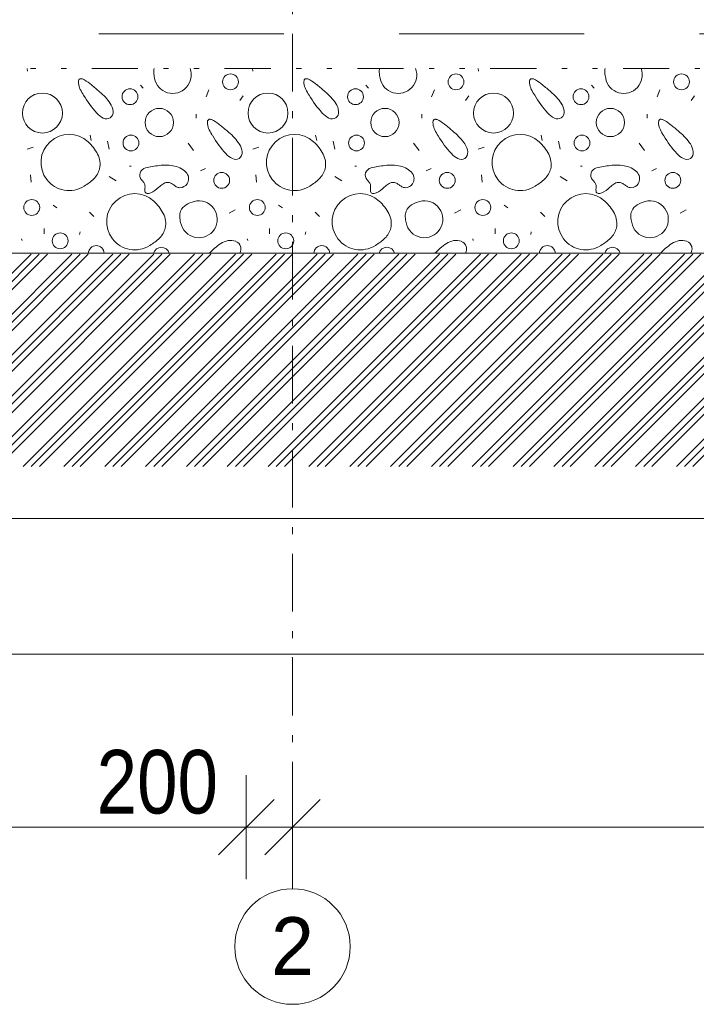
# Model space of a CAD drawing. Header units: millimetres. Extents: x -479461597 to -478645968, y -1101060132 to -1100898045.
# Tile 83 of 145: x -479008766 to -479005837, y -1101059971 to -1101055710. Entities that reach past the tile are written whole.
import ezdxf
from ezdxf.enums import TextEntityAlignment as Align

# ---------------------------------------------------------------- set-up
doc = ezdxf.new("R2010")
doc.units = ezdxf.units.MM
doc.header["$MEASUREMENT"] = 0
for name, pattern in [('Wipeout_Contour', [1000, 0, -1000]), ('Čerchovaná M', [450, 250, -85, 30, -85]), ('Čerchovaná se dvěma tečkami', [575, 200, -110, 22.5, -110, 22.5, -110]), ('Čárkovaná L', [1300, 800, -500])]:
    doc.linetypes.add(name, pattern=pattern)
for name, color, linetype in [('Bourané_2D prvky - vyplně', 7, 'Continuous'), ('Konstrukční síť', 7, 'Continuous'), ('Kóty - SP', 7, 'Continuous')]:
    doc.layers.add(name, color=color, linetype=linetype)
for name, color, linetype, lineweight, true_color in [('Bourané_2D prvky - vyplně_Pero_č.__40', 7, 'Continuous', 13, 0xc9ca94), ('Bourané_Konstrukce - základy výkop_Pero_č.__109', 7, 'Continuous', 13, 0x6da3d7), ('Konstrukční síť_Pero_č.__81', 7, 'Continuous', 13, 0xa8a8a8), ('Kóty - SP_Pero_č.__25', 7, 'Continuous', 13, 0x1a4f6e), ('Kóty - SP_Pero_č.__45', 7, 'Continuous', 13, 0x1a4f6e), ('Kóty - SP_Pero_č.__85', 7, 'Continuous', 13, 0x1a4f6e), ('Situace - terén HTU_Pero_č.__186', 7, 'Continuous', 20, 0x7b0011)]:
    doc.layers.add(name, color=color, linetype=linetype, lineweight=lineweight, true_color=true_color)
doc.layers.add('Konstrukce - základy podsyp_Pero_č.__96', color=124, linetype='Continuous', lineweight=13)
doc.layers.add('Konstrukční síť_Pero_č.__183', color=7, linetype='Continuous', lineweight=20)
doc.styles.add('GENERATED_STYLE_5', font='txt')
doc.styles.add('GENERATED_STYLE_7', font='txt')
doc.dimstyles.new('GENERATED_STYLE__1', dxfattribs={"dimtxt": 275, "dimasz": 228, "dimexe": 0.18, "dimexo": 400, "dimgap": 0.09, "dimtad": 1, "dimtih": 1, "dimtoh": 1, "dimdec": 0, "dimzin": 0, "dimdsep": 46, "dimtxsty": 'GENERATED_STYLE_5', "dimblk": 'ARROWHEAD_6', "dimblk1": 'ARROWHEAD_6', "dimblk2": 'ARROWHEAD_6', "dimcen": 0.09, "dimclrd": 256, "dimclre": 256, "dimclrt": 256, "dimazin": 0, "dimtfac": 1, "dimtdec": 4, "dimtmove": 0, "dimatfit": 3, "dimfxl": 1, "dimtolj": 1, "dimtzin": 0, "dimarcsym": 0})
doc.dimstyles.new('GENERATED_STYLE__5', dxfattribs={"dimtxt": 275, "dimasz": 228, "dimexe": 0.18, "dimexo": 0.0625, "dimgap": 0.09, "dimtad": 1, "dimtih": 1, "dimtoh": 1, "dimdec": 0, "dimzin": 0, "dimdsep": 46, "dimtxsty": 'GENERATED_STYLE_5', "dimblk": 'ARROWHEAD_6', "dimblk1": 'ARROWHEAD_6', "dimblk2": 'ARROWHEAD_6', "dimcen": 0.09, "dimclrd": 256, "dimclre": 256, "dimclrt": 256, "dimazin": 0, "dimtfac": 1, "dimtdec": 4, "dimtmove": 0, "dimatfit": 3, "dimfxl": 1, "dimtolj": 1, "dimtzin": 0, "dimarcsym": 0})

# ---------------------------------------------------------------- blocks, each defined once
blk = doc.blocks.new('*X114', base_point=(-479016584.6, -1101055471.5))
at = {"layer": 'Bourané_2D prvky - vyplně_Pero_č.__40', "color": 9, "linetype": 'Continuous', "lineweight": 13, "true_color": 0xc9ca94}
for p, q in [((-479008732.2, -1101055933.3), (-479008733.7, -1101055921.5)), ((-479007755.9, -1101055933.3), (-479007757.4, -1101055921.5)), ((-479006779.6, -1101055933.3), (-479006781.1, -1101055921.5)), ((-479008243, -1101055994.2), (-479008231.2, -1101056006)), ((-479007946.9, -1101056013.1), (-479007958.8, -1101056043.9)), ((-479007266.7, -1101055994.2), (-479007254.9, -1101056006)), ((-479006970.6, -1101056013.1), (-479006982.5, -1101056043.9)), ((-479006290.4, -1101055994.2), (-479006278.5, -1101056006)), ((-479005994.3, -1101056013.1), (-479006006.1, -1101056043.9)), ((-479007811.9, -1101056060.5), (-479007797.7, -1101056039.2)), ((-479006835.6, -1101056060.5), (-479006821.4, -1101056039.2)), ((-479005859.3, -1101056060.5), (-479005845.1, -1101056039.2)), ((-479008001.4, -1101056119.7), (-479008001.4, -1101056136.3)), ((-479007025.1, -1101056119.7), (-479007025.1, -1101056136.3)), ((-479006048.8, -1101056119.7), (-479006048.8, -1101056136.3)), ((-479008460.9, -1101056209.7), (-479008456.2, -1101056233.4)), ((-479008385.1, -1101056235.8), (-479008378, -1101056271.3)), ((-479007484.6, -1101056209.7), (-479007479.9, -1101056233.4)), ((-479007408.8, -1101056235.8), (-479007401.7, -1101056271.3)), ((-479006508.3, -1101056209.7), (-479006503.6, -1101056233.4)), ((-479006432.5, -1101056235.8), (-479006425.4, -1101056271.3)), ((-479008707.3, -1101056261.8), (-479008733.3, -1101056271.3)), ((-479008013.3, -1101056276), (-479008036.9, -1101056245.2)), ((-479007730.9, -1101056261.8), (-479007757, -1101056271.3)), ((-479007036.9, -1101056276), (-479007060.6, -1101056245.2)), ((-479006754.6, -1101056261.8), (-479006780.7, -1101056271.3)), ((-479006060.6, -1101056276), (-479006084.3, -1101056245.2)), ((-479008290.4, -1101056344.7), (-479008283.3, -1101056344.7)), ((-479007982.5, -1101056363.7), (-479007961.2, -1101056354.2)), ((-479007314.1, -1101056344.7), (-479007307, -1101056344.7)), ((-479007006.2, -1101056363.7), (-479006984.8, -1101056354.2)), ((-479006337.7, -1101056344.7), (-479006330.6, -1101056344.7)), ((-479006029.8, -1101056363.7), (-479006008.5, -1101056354.2)), ((-479008718.9, -1101056382.3), (-479008716.5, -1101056413.1)), ((-479008378.3, -1101056389.1), (-479008347.5, -1101056408)), ((-479007742.6, -1101056382.3), (-479007740.2, -1101056413.1)), ((-479007402, -1101056389.1), (-479007371.2, -1101056408)), ((-479006766.2, -1101056382.3), (-479006763.9, -1101056413.1)), ((-479006425.7, -1101056389.1), (-479006394.9, -1101056408)), ((-479008621.3, -1101056513.4), (-479008604.6, -1101056524.1)), ((-479007832.8, -1101056533.7), (-479007858.9, -1101056547.9)), ((-479007645, -1101056513.4), (-479007628.2, -1101056524.1)), ((-479006856.5, -1101056533.7), (-479006882.6, -1101056547.9)), ((-479006668.7, -1101056513.4), (-479006651.9, -1101056524.1)), ((-479005880.2, -1101056533.7), (-479005906.3, -1101056547.9)), ((-479008463.3, -1101056542.8), (-479008444.3, -1101056561.7)), ((-479007487, -1101056542.8), (-479007468, -1101056561.7)), ((-479006510.7, -1101056542.8), (-479006491.7, -1101056561.7)), ((-479008659.9, -1101056637.5), (-479008659.9, -1101056613.8)), ((-479007683.6, -1101056637.5), (-479007683.6, -1101056613.8)), ((-479006707.2, -1101056637.5), (-479006707.2, -1101056613.8)), ((-479008754.6, -1101056666), (-479008757, -1101056658.9)), ((-479008505.9, -1101056639.9), (-479008503.6, -1101056628.1)), ((-479007778.3, -1101056666), (-479007780.7, -1101056658.9)), ((-479007529.6, -1101056639.9), (-479007527.2, -1101056628.1)), ((-479006802, -1101056666), (-479006804.4, -1101056658.9)), ((-479006553.3, -1101056639.9), (-479006550.9, -1101056628.1))]:
    blk.add_line(p, q, dxfattribs=at)
for centre, radius in [((-479007853.2, -1101055979.2), 34.3), ((-479006876.9, -1101055979.2), 34.3), ((-479005900.6, -1101055979.2), 34.3), ((-479008288.2, -1101056043.7), 34.3), ((-479007311.9, -1101056043.7), 34.3), ((-479006335.6, -1101056043.7), 34.3), ((-479008667.1, -1101056114.2), 86.5), ((-479007690.7, -1101056114.2), 86.5), ((-479006714.4, -1101056114.2), 86.5), ((-479008161.1, -1101056155.2), 61.2), ((-479007184.7, -1101056155.2), 61.2), ((-479006208.4, -1101056155.2), 61.2), ((-479008284, -1101056244), 34.3), ((-479007307.7, -1101056244), 34.3), ((-479006331.4, -1101056244), 34.3), ((-479007891, -1101056405.7), 34.3), ((-479006914.7, -1101056405.7), 34.3), ((-479005938.4, -1101056405.7), 34.3), ((-479008713.3, -1101056523.1), 34.3), ((-479007737, -1101056523.1), 34.3), ((-479006760.6, -1101056523.1), 34.3), ((-479008590.1, -1101056667.4), 34.3), ((-479007613.8, -1101056667.4), 34.3), ((-479006637.5, -1101056667.4), 34.3)]:
    blk.add_circle(centre, radius, dxfattribs=at)
for centre, radius, start, end in [((-479008125, -1101055935.3), 60.4, 166.8265, 183.2347), ((-479008045.5, -1101055930.8), 140, 183.2095, 193.7302), ((-479008102.9, -1101055949.6), 79.9, 190.4282, 20.57), ((-479007148.7, -1101055935.3), 60.4, 166.8265, 183.2347), ((-479007069.2, -1101055930.8), 140, 183.2095, 193.7302), ((-479007126.6, -1101055949.6), 79.9, 190.4282, 20.57), ((-479006172.4, -1101055935.3), 60.4, 166.8265, 183.2347), ((-479006092.9, -1101055930.8), 140, 183.2095, 193.7302), ((-479006150.3, -1101055949.6), 79.9, 190.4282, 20.57), ((-479008476.4, -1101055981), 35.1, 166.9916, 187.7906), ((-479008498.5, -1101055976.1), 12.4, 144.5812, 165.7924), ((-479008502.1, -1101055973.7), 8.15, 116.4425, 143.7464), ((-479008501.6, -1101055975.3), 9.77, 91.5878, 115.1953), ((-479008501.3, -1101055983.4), 17.9, 76.2622, 91.634), ((-479008508.9, -1101056011.8), 47.3, 60.0923, 75.5611), ((-479008586.5, -1101056147.8), 203.9, 49.777, 60.2392), ((-479007500.1, -1101055981), 35.1, 166.9916, 187.7906), ((-479007522.2, -1101055976.1), 12.4, 144.5812, 165.7924), ((-479007525.8, -1101055973.7), 8.15, 116.4425, 143.7464), ((-479007525.2, -1101055975.3), 9.77, 91.5878, 115.1953), ((-479007525, -1101055983.4), 17.9, 76.2622, 91.634), ((-479007532.5, -1101056011.8), 47.3, 60.0923, 75.5611), ((-479007610.2, -1101056147.8), 203.9, 49.777, 60.2392), ((-479006523.8, -1101055981), 35.1, 166.9916, 187.7906), ((-479006545.9, -1101055976.1), 12.4, 144.5812, 165.7924), ((-479006549.4, -1101055973.7), 8.15, 116.4425, 143.7464), ((-479006548.9, -1101055975.3), 9.77, 91.5878, 115.1953), ((-479006548.7, -1101055983.4), 17.9, 76.2622, 91.634), ((-479006556.2, -1101056011.8), 47.3, 60.0923, 75.5611), ((-479006633.9, -1101056147.8), 203.9, 49.777, 60.2392), ((-479008431.6, -1101055976.7), 80.1, 186.4296, 206.157), ((-479008297.2, -1101055910), 230.1, 206.3304, 213.6244), ((-479009042.1, -1101056713.5), 930.2, 47.9748, 50.8493), ((-479008560.6, -1101056198), 225.2, 33.8343, 51.1866), ((-479007455.3, -1101055976.7), 80.1, 186.4296, 206.157), ((-479007320.9, -1101055910), 230.1, 206.3304, 213.6244), ((-479008065.8, -1101056713.5), 930.2, 47.9748, 50.8493), ((-479007584.2, -1101056198), 225.2, 33.8343, 51.1866), ((-479006478.9, -1101055976.7), 80.1, 186.4296, 206.157), ((-479006344.6, -1101055910), 230.1, 206.3304, 213.6244), ((-479007089.5, -1101056713.5), 930.2, 47.9748, 50.8493), ((-479006607.9, -1101056198), 225.2, 33.8343, 51.1866), ((-479008100.3, -1101055809.4), 450.4, 210.4057, 222.5965), ((-479007124, -1101055809.4), 450.4, 210.4057, 222.5965), ((-479006147.7, -1101055809.4), 450.4, 210.4057, 222.5965), ((-479008440.4, -1101056116), 79.8, 6.3813, 32.9796), ((-479008390.9, -1101056110.7), 30, 305.4921, 6.9034), ((-479007464.1, -1101056116), 79.8, 6.3813, 32.9796), ((-479007414.6, -1101056110.7), 30, 305.4921, 6.9034), ((-479006487.8, -1101056116), 79.8, 6.3813, 32.9796), ((-479006438.3, -1101056110.7), 30, 305.4921, 6.9034), ((-479008358.5, -1101056047.4), 99.3, 222.3712, 243.0633), ((-479008389.2, -1101056108.2), 31.2, 242.6052, 300.2402), ((-479007917.8, -1101056156.5), 35.1, 166.9916, 187.7906), ((-479007939.9, -1101056151.7), 12.4, 144.5812, 165.7924), ((-479007943.5, -1101056149.3), 8.15, 116.4425, 143.7464), ((-479007942.9, -1101056150.8), 9.77, 91.5878, 115.1953), ((-479007942.7, -1101056158.9), 17.9, 76.2622, 91.634), ((-479007950.2, -1101056187.3), 47.3, 60.0923, 75.5611), ((-479008027.9, -1101056323.4), 203.9, 49.777, 60.2392), ((-479007382.2, -1101056047.4), 99.3, 222.3712, 243.0633), ((-479007412.9, -1101056108.2), 31.2, 242.6052, 300.2402), ((-479006941.4, -1101056156.5), 35.1, 166.9916, 187.7906), ((-479006963.6, -1101056151.7), 12.4, 144.5812, 165.7924), ((-479006967.1, -1101056149.3), 8.15, 116.4425, 143.7464), ((-479006966.6, -1101056150.8), 9.77, 91.5878, 115.1953), ((-479006966.4, -1101056158.9), 17.9, 76.2622, 91.634), ((-479006973.9, -1101056187.3), 47.3, 60.0923, 75.5611), ((-479007051.6, -1101056323.4), 203.9, 49.777, 60.2392), ((-479006405.9, -1101056047.4), 99.3, 222.3712, 243.0633), ((-479006436.6, -1101056108.2), 31.2, 242.6052, 300.2402), ((-479005965.1, -1101056156.5), 35.1, 166.9916, 187.7906), ((-479005987.3, -1101056151.7), 12.4, 144.5812, 165.7924), ((-479005990.8, -1101056149.3), 8.15, 116.4425, 143.7464), ((-479005990.3, -1101056150.8), 9.77, 91.5878, 115.1953), ((-479005990.1, -1101056158.9), 17.9, 76.2622, 91.634), ((-479005997.6, -1101056187.3), 47.3, 60.0923, 75.5611), ((-479006075.2, -1101056323.4), 203.9, 49.777, 60.2392), ((-479007873, -1101056152.3), 80.1, 186.4296, 206.157), ((-479007738.6, -1101056085.5), 230.1, 206.3304, 213.6244), ((-479008483.5, -1101056889), 930.2, 47.9748, 50.8493), ((-479006896.6, -1101056152.3), 80.1, 186.4296, 206.157), ((-479006762.2, -1101056085.5), 230.1, 206.3304, 213.6244), ((-479007507.2, -1101056889), 930.2, 47.9748, 50.8493), ((-479005920.3, -1101056152.3), 80.1, 186.4296, 206.157), ((-479005785.9, -1101056085.5), 230.1, 206.3304, 213.6244), ((-479006530.9, -1101056889), 930.2, 47.9748, 50.8493), ((-479008551.9, -1101056328), 121.6, 47.4454, 302.6151), ((-479007541.7, -1101055985), 450.4, 210.4057, 222.5965), ((-479008001.9, -1101056373.5), 225.2, 33.8343, 51.1866), ((-479007575.6, -1101056328), 121.6, 47.4454, 302.6151), ((-479006565.4, -1101055985), 450.4, 210.4057, 222.5965), ((-479007025.6, -1101056373.5), 225.2, 33.8343, 51.1866), ((-479006599.2, -1101056328), 121.6, 47.4454, 302.6151), ((-479005589.1, -1101055985), 450.4, 210.4057, 222.5965), ((-479006049.3, -1101056373.5), 225.2, 33.8343, 51.1866), ((-479008606, -1101056386), 201, 27.7394, 47.2569), ((-479007881.8, -1101056291.6), 79.8, 6.3813, 32.9796), ((-479007629.7, -1101056386), 201, 27.7394, 47.2569), ((-479006905.5, -1101056291.6), 79.8, 6.3813, 32.9796), ((-479006653.4, -1101056386), 201, 27.7394, 47.2569), ((-479005929.2, -1101056291.6), 79.8, 6.3813, 32.9796), ((-479008510, -1101056335.7), 92.5, 347.7666, 27.8507), ((-479007799.9, -1101056222.9), 99.3, 222.3712, 243.0633), ((-479007830.6, -1101056283.8), 31.2, 242.6052, 300.2402), ((-479007832.3, -1101056286.3), 30, 305.4921, 6.9034), ((-479007533.7, -1101056335.7), 92.5, 347.7666, 27.8507), ((-479006823.6, -1101056222.9), 99.3, 222.3712, 243.0633), ((-479006854.3, -1101056283.8), 31.2, 242.6052, 300.2402), ((-479006856, -1101056286.3), 30, 305.4921, 6.9034), ((-479006557.3, -1101056335.7), 92.5, 347.7666, 27.8507), ((-479005847.3, -1101056222.9), 99.3, 222.3712, 243.0633), ((-479005877.9, -1101056283.8), 31.2, 242.6052, 300.2402), ((-479005879.7, -1101056286.3), 30, 305.4921, 6.9034), ((-479008512.6, -1101056330.4), 96.3, 314.7779, 344.9961), ((-479008214.3, -1101056382.8), 31.5, 102.3324, 221.6658), ((-479008106.1, -1101056814.8), 476.8, 96.6259, 103.9434), ((-479008134.6, -1101056520.3), 181.1, 76.9848, 98.4191), ((-479008123.1, -1101056459.4), 119.2, 60.5831, 75.8236), ((-479008097.7, -1101056417), 69.8, 37.6475, 61.5974), ((-479007536.3, -1101056330.4), 96.3, 314.7779, 344.9961), ((-479007238, -1101056382.8), 31.5, 102.3324, 221.6658), ((-479007129.8, -1101056814.8), 476.8, 96.6259, 103.9434), ((-479007158.3, -1101056520.3), 181.1, 76.9848, 98.4191), ((-479007146.7, -1101056459.4), 119.2, 60.5831, 75.8236), ((-479007121.4, -1101056417), 69.8, 37.6475, 61.5974), ((-479006560, -1101056330.4), 96.3, 314.7779, 344.9961), ((-479006261.7, -1101056382.8), 31.5, 102.3324, 221.6658), ((-479006153.5, -1101056814.8), 476.8, 96.6259, 103.9434), ((-479006182, -1101056520.3), 181.1, 76.9848, 98.4191), ((-479006170.4, -1101056459.4), 119.2, 60.5831, 75.8236), ((-479006145.1, -1101056417), 69.8, 37.6475, 61.5974), ((-479008585.8, -1101056256.8), 200.1, 299.8029, 314.8134), ((-479008304.1, -1101056470.2), 93.8, 36.3442, 45.0506), ((-479008075.1, -1101056398.2), 40.4, 327.0376, 36.1209), ((-479007609.5, -1101056256.8), 200.1, 299.8029, 314.8134), ((-479007327.8, -1101056470.2), 93.8, 36.3442, 45.0506), ((-479007098.8, -1101056398.2), 40.4, 327.0376, 36.1209), ((-479006633.2, -1101056256.8), 200.1, 299.8029, 314.8134), ((-479006351.5, -1101056470.2), 93.8, 36.3442, 45.0506), ((-479006122.4, -1101056398.2), 40.4, 327.0376, 36.1209), ((-479008252.6, -1101056432.1), 29.8, 9.2485, 36.0448), ((-479008178.7, -1101056445.2), 45.1, 172.1101, 189.0874), ((-479008274.7, -1101056432.6), 51.7, 352.8034, 5.8388), ((-479008253.5, -1101056344.4), 128.1, 295.4669, 314.5735), ((-479008055.5, -1101056550), 157.3, 125.1766, 133.3696), ((-479008123, -1101056453.4), 39.5, 96.3875, 125.8548), ((-479008125.6, -1101056445.6), 31.5, 62.2902, 93.1672), ((-479008154.4, -1101056498.6), 91.8, 52.6959, 61.7729), ((-479008036.8, -1101056343.4), 102.9, 232.9934, 240.456), ((-479008070.2, -1101056401.9), 35.6, 240.8322, 267.0065), ((-479008071.8, -1101056401.6), 35.8, 269.5174, 328.7918), ((-479007276.3, -1101056432.1), 29.8, 9.2485, 36.0448), ((-479007202.4, -1101056445.2), 45.1, 172.1101, 189.0874), ((-479007298.4, -1101056432.6), 51.7, 352.8034, 5.8388), ((-479007277.1, -1101056344.4), 128.1, 295.4669, 314.5735), ((-479007079.2, -1101056550), 157.3, 125.1766, 133.3696), ((-479007146.7, -1101056453.4), 39.5, 96.3875, 125.8548), ((-479007149.3, -1101056445.6), 31.5, 62.2902, 93.1672), ((-479007178.1, -1101056498.6), 91.8, 52.6959, 61.7729), ((-479007060.5, -1101056343.4), 102.9, 232.9934, 240.456), ((-479007093.9, -1101056401.9), 35.6, 240.8322, 267.0065), ((-479007095.5, -1101056401.6), 35.8, 269.5174, 328.7918), ((-479006300, -1101056432.1), 29.8, 9.2485, 36.0448), ((-479006226.1, -1101056445.2), 45.1, 172.1101, 189.0874), ((-479006322, -1101056432.6), 51.7, 352.8034, 5.8388), ((-479006300.8, -1101056344.4), 128.1, 295.4669, 314.5735), ((-479006102.9, -1101056550), 157.3, 125.1766, 133.3696), ((-479006170.3, -1101056453.4), 39.5, 96.3875, 125.8548), ((-479006173, -1101056445.6), 31.5, 62.2902, 93.1672), ((-479006201.7, -1101056498.6), 91.8, 52.6959, 61.7729), ((-479006084.2, -1101056343.4), 102.9, 232.9934, 240.456), ((-479006117.6, -1101056401.9), 35.6, 240.8322, 267.0065), ((-479006119.1, -1101056401.6), 35.8, 269.5174, 328.7918), ((-479008267.6, -1101056584.6), 121.6, 47.4454, 302.6151), ((-479008208.4, -1101056449.7), 15.1, 189.971, 219.9454), ((-479008212, -1101056452.2), 10.8, 222.4728, 257.5463), ((-479008210.7, -1101056444.5), 18.5, 258.5237, 281.5295), ((-479008214.5, -1101056422.9), 40.5, 280.7953, 293.5363), ((-479007291.3, -1101056584.6), 121.6, 47.4454, 302.6151), ((-479007232.1, -1101056449.7), 15.1, 189.971, 219.9454), ((-479007235.7, -1101056452.2), 10.8, 222.4728, 257.5463), ((-479007234.3, -1101056444.5), 18.5, 258.5237, 281.5295), ((-479007238.2, -1101056422.9), 40.5, 280.7953, 293.5363), ((-479006315, -1101056584.6), 121.6, 47.4454, 302.6151), ((-479006255.7, -1101056449.7), 15.1, 189.971, 219.9454), ((-479006259.4, -1101056452.2), 10.8, 222.4728, 257.5463), ((-479006258, -1101056444.5), 18.5, 258.5237, 281.5295), ((-479006261.9, -1101056422.9), 40.5, 280.7953, 293.5363), ((-479008321.8, -1101056642.7), 201, 27.7394, 47.2569), ((-479007990.2, -1101056573.9), 79.9, 190.4282, 104.6294), ((-479008015.6, -1101056561.2), 57.9, 120.7918, 156.6671), ((-479007973.1, -1101056631.9), 140.5, 105.3821, 120.9077), ((-479007345.5, -1101056642.7), 201, 27.7394, 47.2569), ((-479007013.9, -1101056573.9), 79.9, 190.4282, 104.6294), ((-479007039.3, -1101056561.2), 57.9, 120.7918, 156.6671), ((-479006996.8, -1101056631.9), 140.5, 105.3821, 120.9077), ((-479006369.2, -1101056642.7), 201, 27.7394, 47.2569), ((-479006037.6, -1101056573.9), 79.9, 190.4282, 104.6294), ((-479006063, -1101056561.2), 57.9, 120.7918, 156.6671), ((-479006020.5, -1101056631.9), 140.5, 105.3821, 120.9077), ((-479008225.7, -1101056592.3), 92.5, 347.7666, 27.8507), ((-479008012.3, -1101056559.5), 60.4, 159.3574, 183.2347), ((-479007932.8, -1101056555.1), 140, 183.2095, 193.7302), ((-479007249.4, -1101056592.3), 92.5, 347.7666, 27.8507), ((-479007036, -1101056559.5), 60.4, 159.3574, 183.2347), ((-479006956.5, -1101056555.1), 140, 183.2095, 193.7302), ((-479006273.1, -1101056592.3), 92.5, 347.7666, 27.8507), ((-479006059.7, -1101056559.5), 60.4, 159.3574, 183.2347), ((-479005980.2, -1101056555.1), 140, 183.2095, 193.7302), ((-479008228.4, -1101056587), 96.3, 314.7779, 344.9961), ((-479007252, -1101056587), 96.3, 314.7779, 344.9961), ((-479006275.7, -1101056587), 96.3, 314.7779, 344.9961), ((-479008301.6, -1101056513.4), 200.1, 299.8029, 314.8134), ((-479007325.3, -1101056513.4), 200.1, 299.8029, 314.8134), ((-479006348.9, -1101056513.4), 200.1, 299.8029, 314.8134), ((-479008434, -1101056722.4), 34.3, 1.6768, 178.3232), ((-479008152.3, -1101056729.3), 34.3, 13.4239, 166.5761), ((-479007755.5, -1101056898.8), 259.5, 129.9016, 136.8596), ((-479007782.4, -1101056852.7), 207.1, 122.8427, 132.3696), ((-479007847.8, -1101056751.3), 86.5, 100.496, 122.8825), ((-479007852.4, -1101056725.7), 60.4, 68.6646, 100.5486), ((-479007843.7, -1101056703.5), 36.5, 19.3509, 68.7902), ((-479007843.8, -1101056702.2), 36.2, 341.8983, 17.4009), ((-479007457.7, -1101056722.4), 34.3, 1.6768, 178.3232), ((-479007176, -1101056729.3), 34.3, 13.4239, 166.5761), ((-479006779.1, -1101056898.8), 259.5, 129.9016, 136.8596), ((-479006806.1, -1101056852.7), 207.1, 122.8427, 132.3696), ((-479006871.4, -1101056751.3), 86.5, 100.496, 122.8825), ((-479006876.1, -1101056725.7), 60.4, 68.6646, 100.5486), ((-479006867.3, -1101056703.5), 36.5, 19.3509, 68.7902), ((-479006867.5, -1101056702.2), 36.2, 341.8983, 17.4009), ((-479006481.4, -1101056722.4), 34.3, 1.6768, 178.3232), ((-479006199.7, -1101056729.3), 34.3, 13.4239, 166.5761), ((-479005802.8, -1101056898.8), 259.5, 129.9016, 136.8596), ((-479005829.8, -1101056852.7), 207.1, 122.8427, 132.3696), ((-479005895.1, -1101056751.3), 86.5, 100.496, 122.8825), ((-479005899.8, -1101056725.7), 60.4, 68.6646, 100.5486), ((-479005891, -1101056703.5), 36.5, 19.3509, 68.7902), ((-479005891.2, -1101056702.2), 36.2, 341.8983, 17.4009), ((-479007874.5, -1101056691.2), 68.8, 334.0024, 341.1053), ((-479006898.2, -1101056691.2), 68.8, 334.0024, 341.1053), ((-479005921.8, -1101056691.2), 68.8, 334.0024, 341.1053)]:
    blk.add_arc(centre, radius, start, end, dxfattribs=at)
blk = doc.blocks.new('výplň_3_4', base_point=(-479016584.6, -1101055471.5))
at = {"color": 254, "linetype": 'Wipeout_Contour', "lineweight": 0, "ltscale": 8405097351.731508}
blk.add_wipeout([(-479029177.2, -1101056721.4), (-478991622, -1101056721.4), (-478955191.5, -1101056718.9), (-478954585.1, -1101056621.5), (-478954235.1, -1101056271.5), (-478954235.1, -1101055921.5), (-479029177.2, -1101055921.5)], dxfattribs=at).dxf.layer = 'Bourané_2D prvky - vyplně'
at = {"layer": 'Bourané_2D prvky - vyplně_Pero_č.__40', "color": 9, "linetype": 'Continuous', "lineweight": 13, "true_color": 0xc9ca94}
blk.add_blockref('*X114', (-479016584.6, -1101055471.5), dxfattribs=at)
blk = doc.blocks.new('Standardní značka sítě[18]_4', base_point=(-479007584.6, -1101048471.5))
at = {"layer": 'Konstrukční síť_Pero_č.__183', "color": 7, "linetype": 'Continuous', "lineweight": 20}
blk.add_circle((-479007584.6, -1101059721.5), 250, dxfattribs=at)
at = {"layer": 'Konstrukční síť_Pero_č.__81', "color": 253, "linetype": 'Čerchovaná M', "lineweight": 13, "true_color": 0xa8a8a8}
for p, q in [((-479007584.6, -1101049471.5), (-479007584.6, -1101058471.5)), ((-479007584.6, -1101058471.5), (-479007584.6, -1101059471.5))]:
    blk.add_line(p, q, dxfattribs=at)
blk.add_point((-479007584.6, -1101058471.5), dxfattribs=at)
blk.add_point((-479007584.6, -1101058471.5), dxfattribs=at)
at = {"layer": 'Konstrukční síť_Pero_č.__183', "color": 7, "lineweight": 20, "style": 'GENERATED_STYLE_7'}
blk.add_attdef('AC_MarkerText_1', text='', height=250, rotation=360, dxfattribs=at).set_placement((-479007584.6, -1101059719.6), align=Align.MIDDLE_CENTER)
blk = doc.blocks.new('*D148', base_point=(-479016584.6, -1101055471.5))
at = {"layer": 'Kóty - SP_Pero_č.__45', "color": 146, "linetype": 'Continuous', "lineweight": 13, "true_color": 0x1a4f6e}
for p, q in [((-479029125.5, -1101058336.4), (-479029365.5, -1101058576.4)), ((-478952255.1, -1101058576.4), (-478952015.1, -1101058336.4))]:
    blk.add_line(p, q, dxfattribs=at)
at = {"layer": 'Kóty - SP_Pero_č.__85', "color": 146, "linetype": 'Continuous', "lineweight": 13, "true_color": 0x1a4f6e}
for p, q in [((-478952135.1, -1101058681.4), (-478952135.1, -1101058056.4)), ((-479029245.5, -1101058856.4), (-479029245.5, -1101058231.4)), ((-479029425.5, -1101058456.4), (-479029245.5, -1101058456.4)), ((-479029245.5, -1101058456.4), (-478952135.1, -1101058456.4)), ((-478952135.1, -1101058456.4), (-478951955.1, -1101058456.4))]:
    blk.add_line(p, q, dxfattribs=at)
at = {"layer": 'Kóty - SP_Pero_č.__25', "color": 146, "lineweight": 13, "true_color": 0x1a4f6e, "insert": (-478991174.3, -1101058401.4), "char_height": 275, "attachment_point": 7, "style": 'GENERATED_STYLE_5'}
blk.add_mtext('\\A1;{\\pql;\\fArial Narrow|b0|i0|c238|p34;77\xa0110}', dxfattribs=at)
blk = doc.blocks.new('ARROWHEAD_6')
at = {"color": 0, "linetype": 'Continuous', "lineweight": 0}
for p, q in [((-0.5, -0.5), (0.5, 0.5)), ((0, 0), (-1, 0))]:
    blk.add_line(p, q, dxfattribs=at)
blk = doc.blocks.new('*D149', base_point=(-479016584.6, -1101055471.5))
at = {"layer": 'Kóty - SP_Pero_č.__45', "color": 146, "linetype": 'Continuous', "lineweight": 13, "true_color": 0x1a4f6e}
for p, q in [((-479029125.5, -1101057749), (-479029365.5, -1101057989)), ((-479027965.3, -1101057749), (-479028205.3, -1101057989))]:
    blk.add_line(p, q, dxfattribs=at)
at = {"layer": 'Kóty - SP_Pero_č.__85', "color": 146, "linetype": 'Continuous', "lineweight": 13, "true_color": 0x1a4f6e}
for p, q in [((-479028085.3, -1101058094), (-479028085.3, -1101057469)), ((-479029245.5, -1101058269), (-479029245.5, -1101057644)), ((-479029425.5, -1101057869), (-479029245.5, -1101057869)), ((-479029245.5, -1101057869), (-479028085.3, -1101057869)), ((-479028085.3, -1101057869), (-478991759.8, -1101057869))]:
    blk.add_line(p, q, dxfattribs=at)
at = {"layer": 'Kóty - SP_Pero_č.__25', "color": 146, "lineweight": 13, "true_color": 0x1a4f6e, "insert": (-479029061.4, -1101057814), "char_height": 275, "attachment_point": 7, "style": 'GENERATED_STYLE_5'}
blk.add_mtext('\\A1;{\\pql;\\fArial Narrow|b0|i0|c238|p34;1\xa0160}', dxfattribs=at)
blk = doc.blocks.new('*D150', base_point=(-479016584.6, -1101055471.5))
at = {"layer": 'Kóty - SP_Pero_č.__45', "color": 146, "linetype": 'Continuous', "lineweight": 13, "true_color": 0x1a4f6e}
for p, q in [((-479027965.3, -1101057749), (-479028205.3, -1101057989)), ((-478991639.8, -1101057749), (-478991879.8, -1101057989))]:
    blk.add_line(p, q, dxfattribs=at)
at = {"layer": 'Kóty - SP_Pero_č.__85', "color": 146, "linetype": 'Continuous', "lineweight": 13, "true_color": 0x1a4f6e}
for p, q in [((-478991759.8, -1101058094), (-478991759.8, -1101057469)), ((-479028085.3, -1101057869), (-478991759.8, -1101057869)), ((-478991759.8, -1101057869), (-478955435.1, -1101057869))]:
    blk.add_line(p, q, dxfattribs=at)
at = {"layer": 'Kóty - SP_Pero_č.__25', "color": 146, "lineweight": 13, "true_color": 0x1a4f6e, "insert": (-479010406.6, -1101057814), "char_height": 275, "attachment_point": 7, "style": 'GENERATED_STYLE_5'}
blk.add_mtext('\\A1;{\\pql;\\fArial Narrow|b0|i0|c238|p34;36\xa0326}', dxfattribs=at)
blk = doc.blocks.new('*D160', base_point=(-479016584.6, -1101055471.5))
at = {"layer": 'Kóty - SP_Pero_č.__45', "color": 146, "linetype": 'Continuous', "lineweight": 13, "true_color": 0x1a4f6e}
for p, q in [((-479015974.6, -1101059084.7), (-479016214.6, -1101059324.7)), ((-479007664.6, -1101059084.7), (-479007904.6, -1101059324.7))]:
    blk.add_line(p, q, dxfattribs=at)
at = {"layer": 'Kóty - SP_Pero_č.__85', "color": 146, "linetype": 'Continuous', "lineweight": 13, "true_color": 0x1a4f6e}
for p, q in [((-479016094.6, -1101059429.7), (-479016094.6, -1101058979.7)), ((-479007784.6, -1101059429.7), (-479007784.6, -1101058979.7)), ((-479016274.6, -1101059204.7), (-479016094.6, -1101059204.7)), ((-479016094.6, -1101059204.7), (-479007784.6, -1101059204.7))]:
    blk.add_line(p, q, dxfattribs=at)
at = {"layer": 'Kóty - SP_Pero_č.__25', "color": 146, "lineweight": 13, "true_color": 0x1a4f6e, "char_height": 275, "attachment_point": 7, "style": 'GENERATED_STYLE_5'}
for s, insert in [('\\A1;{\\pql;\\fArial Narrow|b0|i0|c238|p34;8\xa0310}', (-479012599.6, -1101059149.7)), ('\\A1;{\\pql;\\fArial Narrow|b0|i0|c238|p34;200}', (-479008432.6, -1101059149.7))]:
    blk.add_mtext(s, dxfattribs=dict(at, insert=insert))
blk = doc.blocks.new('*D161', base_point=(-479016584.6, -1101055471.5))
at = {"layer": 'Kóty - SP_Pero_č.__45', "color": 146, "linetype": 'Continuous', "lineweight": 13, "true_color": 0x1a4f6e}
for p, q in [((-479007664.6, -1101059084.7), (-479007904.6, -1101059324.7)), ((-479007464.6, -1101059084.7), (-479007704.6, -1101059324.7))]:
    blk.add_line(p, q, dxfattribs=at)
at = {"layer": 'Kóty - SP_Pero_č.__85', "color": 146, "linetype": 'Continuous', "lineweight": 13, "true_color": 0x1a4f6e}
for p, q in [((-479007784.6, -1101059429.7), (-479007784.6, -1101058979.7)), ((-479007584.6, -1101059429.7), (-479007584.6, -1101058979.7)), ((-479007784.6, -1101059204.7), (-479007584.6, -1101059204.7))]:
    blk.add_line(p, q, dxfattribs=at)
blk = doc.blocks.new('*D162', base_point=(-479016584.6, -1101055471.5))
at = {"layer": 'Kóty - SP_Pero_č.__45', "color": 146, "linetype": 'Continuous', "lineweight": 13, "true_color": 0x1a4f6e}
for p, q in [((-479007464.6, -1101059084.7), (-479007704.6, -1101059324.7)), ((-479001464.6, -1101059084.7), (-479001704.6, -1101059324.7))]:
    blk.add_line(p, q, dxfattribs=at)
at = {"layer": 'Kóty - SP_Pero_č.__85', "color": 146, "linetype": 'Continuous', "lineweight": 13, "true_color": 0x1a4f6e}
for p, q in [((-479007584.6, -1101059429.7), (-479007584.6, -1101058979.7)), ((-479001584.6, -1101059429.7), (-479001584.6, -1101058979.7)), ((-479007584.6, -1101059204.7), (-479001584.6, -1101059204.7))]:
    blk.add_line(p, q, dxfattribs=at)
at = {"layer": 'Kóty - SP_Pero_č.__25', "color": 146, "lineweight": 13, "true_color": 0x1a4f6e, "insert": (-479004980.6, -1101059149.7), "char_height": 275, "attachment_point": 7, "style": 'GENERATED_STYLE_5'}
blk.add_mtext('\\A1;{\\pql;\\fArial Narrow|b0|i0|c238|p34;6\xa0000}', dxfattribs=at)

msp = doc.modelspace()

# ---------------------------------------------------------------- block references
at = {"layer": 'Bourané_2D prvky - vyplně_Pero_č.__40', "color": 9, "linetype": 'Continuous', "lineweight": 13, "true_color": 0xc9ca94}
msp.add_blockref('výplň_3_4', (-479016584.6, -1101055471.5), dxfattribs=at)

# ---------------------------------------------------------------- dimensions: what is measured, and where the dimension line sits
at = {"layer": 'Kóty - SP', "color": 146, "linetype": 'Continuous', "lineweight": 13, "true_color": 0x1a4f6e}
for base, p1, p2, picture, middle in [((-479007784.6, -1101059204.7), (-479016094.6, -1101059204.7), (-479007784.6, -1101059204.7), '*D160', (-479012127.2, -1101059012.2)), ((-479001584.6, -1101059204.7), (-479007584.6, -1101059204.7), (-479001584.6, -1101059204.7), '*D162', (-479004508.2, -1101059012.2)), ((-479007584.6, -1101059204.7), (-479007784.6, -1101059204.7), (-479007584.6, -1101059204.7), '*D161', (-479008118.1, -1101059012.2))]:
    dim = msp.add_linear_dim(base=base, p1=p1, p2=p2, dimstyle='GENERATED_STYLE__5', dxfattribs=at)
    dim.commit()
    dim.dimension.update_dxf_attribs({"geometry": picture, "text_midpoint": middle, "dimtype": 160})

# ---------------------------------------------------------------- next in the draw order: wipeouts: each hides what was drawn before it
at = {"color": 254, "linetype": 'Wipeout_Contour', "lineweight": 0, "ltscale": 26416046955.85198}
msp.add_wipeout([(-479029245.6, -1101056721.4), (-479028326.9, -1101056724.1), (-479028232.2, -1101057068.5), (-479028085.4, -1101057068.5), (-479027937.9, -1101057068.5), (-479027843.6, -1101056725.6), (-478992001.4, -1101056723.5), (-478991905.9, -1101057071), (-478991608, -1101057071), (-478991512.4, -1101056723.4), (-478955677.4, -1101056721.4), (-478955582.7, -1101057071.5), (-478955424.3, -1101057071.5), (-478955288.5, -1101057071.5), (-478955190.8, -1101056714.9), (-478952675.9, -1101056637.8), (-478952135.1, -1101056621.5), (-478952135.1, -1101055771.5), (-478951119.9, -1101054324.9), (-478943743.3, -1101054992.4), (-478943743.5, -1101057647.8), (-479029245.7, -1101057641.8)], dxfattribs=at).dxf.layer = 'Bourané_2D prvky - vyplně'

# ---------------------------------------------------------------- next in the draw order: hatches: boundary and pattern name
at = {"layer": 'Bourané_2D prvky - vyplně_Pero_č.__40', "linetype": 'Continuous', "lineweight": 13, "true_color": 0xc9ca94}
h = msp.add_hatch(dxfattribs=at)
h.set_pattern_fill('Zemina___původní_0004', color=9, style=0, pattern_type=2)
h.set_pattern_definition([(45, (-479016584.6, -1101055471.49), (-88.38835, 88.38835), []), (45, (-479016602.28, -1101055453.82), (-88.38835, 88.38835), []), (45, (-479016619.95, -1101055436.14), (-88.38835, 88.38835), [])])
h.paths.add_polyline_path([(-479029245.6, -1101056721.4), (-479028326.9, -1101056724.1), (-479028232.2, -1101057068.5), (-479028085.4, -1101057068.5), (-479027937.9, -1101057068.5), (-479027843.6, -1101056725.6), (-478992001.4, -1101056723.5), (-478991905.9, -1101057071), (-478991608, -1101057071), (-478991512.4, -1101056723.4), (-478955677.4, -1101056721.4), (-478955582.7, -1101057071.5), (-478955424.3, -1101057071.5), (-478955288.5, -1101057071.5), (-478955190.8, -1101056714.9), (-478952675.9, -1101056637.8), (-478952135.1, -1101056621.5), (-478952135.1, -1101055771.5), (-478951119.9, -1101054324.9), (-478943743.3, -1101054992.4), (-478943743.5, -1101057647.8), (-479029245.7, -1101057641.8)])

# ---------------------------------------------------------------- next in the draw order: linework, layer by layer
at = {"layer": 'Bourané_Konstrukce - základy výkop_Pero_č.__109', "color": 153, "linetype": 'Continuous', "lineweight": 13, "true_color": 0x6da3d7}
msp.add_line((-478955677.4, -1101056721.4), (-479029245.6, -1101056721.4), dxfattribs=at)
at = {"layer": 'Konstrukce - základy podsyp_Pero_č.__96', "color": 124, "linetype": 'Čerchovaná se dvěma tečkami', "lineweight": 13}
msp.add_line((-479029153.6, -1101055921.5), (-478954203.1, -1101055921.5), dxfattribs=at)
at = {"layer": 'Situace - terén HTU_Pero_č.__186', "color": 246, "linetype": 'Čárkovaná L', "lineweight": 20, "true_color": 0x7b0011}
msp.add_line((-479029222.6, -1101055771.5), (-478952135.1, -1101055771.5), dxfattribs=at)

# ---------------------------------------------------------------- next in the draw order: block references
at = {"layer": 'Konstrukční síť', "color": 7, "linetype": 'Continuous', "lineweight": 20}
msp.add_blockref('Standardní značka sítě[18]_4', (-479007584.6, -1101048471.5), dxfattribs=at).add_auto_attribs({'AC_MarkerText_1': '2'})

# ---------------------------------------------------------------- next in the draw order: dimensions: what is measured, and where the dimension line sits
at = {"layer": 'Kóty - SP', "color": 146, "linetype": 'Continuous', "lineweight": 13, "true_color": 0x1a4f6e}
for base, p1, p2, picture, middle in [((-478952135.1, -1101058456.4), (-479029245.5, -1101058760.3), (-478952135.1, -1101055771.5), '*D148', (-478990597.1, -1101058263.9)), ((-479028085.3, -1101057869), (-479029245.5, -1101058760.3), (-479028085.3, -1101057180), '*D149', (-479028589.1, -1101057676.5)), ((-478991759.7659, -1101057869.0395), (-479028085.3466, -1101057179.9707), (-478991759.7659, -1101057181.8158), '*D150', (-479009829.3808, -1101057676.5395))]:
    dim = msp.add_linear_dim(base=base, p1=p1, p2=p2, dimstyle='GENERATED_STYLE__1', dxfattribs=at)
    dim.commit()
    dim.dimension.update_dxf_attribs({"geometry": picture, "text_midpoint": middle, "dimtype": 160})

doc.saveas('drawing.dxf')
